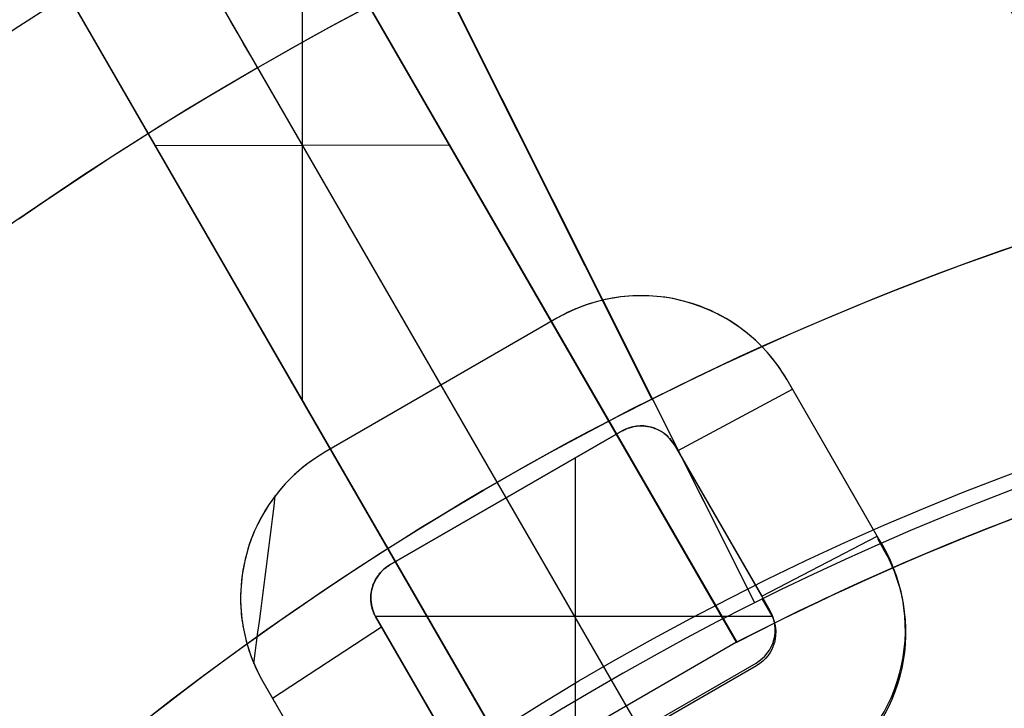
# Model space of a CAD drawing. Extents: x 12895 to 14339, y -6833 to -5581.
# Tile 27 of 79: x 13593.26 to 13604.83, y -6353.41 to -6345.32. Entities that reach past the tile are written whole.
import ezdxf

# ---------------------------------------------------------------- set-up
doc = ezdxf.new("R2010")
doc.units = 0
doc.layers.get('0').update_dxf_attribs({"linetype": 'CONTINUOUS'})
doc.layers.add('BLANCO_METALICO', color=7, linetype='CONTINUOUS')
doc.layers.add('COLOR', color=7, linetype='CONTINUOUS')

msp = doc.modelspace()

# ---------------------------------------------------------------- linework, layer by layer
for p, q in [((13594.46217172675, -6343.122292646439, 105.1250029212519), (13607.31187316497, -6365.378628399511, 105.1250029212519)), ((13596.05704736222, -6345.884698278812, 51.12500292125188), (13607.3022854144, -6365.362021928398, 51.12500292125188))]:
    msp.add_line(p, q)
at = {"extrusion": (-0.2249510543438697, 2.144614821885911e-14, 0.9743700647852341)}
msp.add_lwpolyline([(6345.598703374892, 13344.68873140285), (6345.084589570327, 13344.38114209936), (6344.572462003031, 13344.06880151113), (6344.06238205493, 13343.75172823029), (6343.554410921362, 13343.42994194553), (6343.048609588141, 13343.10346344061), (6342.545038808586, 13342.77231459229), (6342.043759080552, 13342.43651836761), (6341.54483062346, 13342.09609882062), (6341.048313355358, 13341.75108108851), (6340.55426687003, 13341.40149138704), (6340.062750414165, 13341.04735700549), (6339.573822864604, 13340.68870630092), (6339.087542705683, 13340.32556869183), (6338.603968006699, 13339.95797465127), (6338.123156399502, 13339.5859556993), (6337.645165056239, 13339.20954439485), (6337.170050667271, 13338.82877432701), (6336.697869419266, 13338.44368010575), (6336.228676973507, 13338.05429735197), (6335.762528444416, 13337.66066268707), (6335.299478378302, 13337.26281372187), (6334.839580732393, 13336.86078904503), (6334.382888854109, 13336.45462821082), (6333.92945546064, 13336.04437172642), (6333.479332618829, 13335.63006103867), (6333.032571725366, 13335.21173852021), (6332.58922348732, 13334.78944745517), (6332.149337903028, 13334.36323202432), (6331.712964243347, 13333.9331372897), (6331.280151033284, 13333.49920917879), (6330.850946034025, 13333.06149446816), (6330.425396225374, 13332.62004076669), (6330.003547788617, 13332.17489649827), (6329.585446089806, 13331.72611088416), (6329.171135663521, 13331.27373392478), (6328.760660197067, 13330.81781638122), (6328.354062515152, 13330.35840975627), (6327.951384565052, 13329.89556627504), (6327.552667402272, 13329.42933886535), (6327.157951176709, 13328.95978113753), (6326.76727511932, 13328.48694736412), (6326.380677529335, 13328.01089245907), (6325.998195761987, 13327.53167195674), (6325.619866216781, 13327.04934199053), (6325.245724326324, 13326.56395927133), (6324.875804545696, 13326.07558106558), (6324.510140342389, 13325.58426517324), (6324.148764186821, 13325.09006990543), (6323.791707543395, 13324.5930540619), (6323.439000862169, 13324.09327690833), (6323.090673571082, 13323.59079815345), (6322.746754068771, 13323.08567792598), (6322.407269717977, 13322.57797675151), (6322.072246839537, 13322.06775552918), (6321.741710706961, 13321.55507550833), (6321.415685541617, 13321.03999826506), (6321.094194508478, 13320.52258567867), (6320.777259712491, 13320.0028999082), (6320.464902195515, 13319.48100336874), (6320.157141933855, 13318.95695870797), (6319.853997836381, 13318.43082878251), (6319.55548774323, 13317.9026766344), (6319.261628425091, 13317.37256546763), (6318.972435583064, 13316.84055862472), (6318.687923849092, 13316.30671956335), (6318.408106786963, 13315.77111183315), (6318.132996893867, 13315.23379905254), (6317.862605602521, 13314.69484488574), (6317.596943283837, 13314.15431301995), (6317.336019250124, 13313.61226714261), (6317.079841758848, 13313.06877091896), (6316.828418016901, 13312.52388796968), (6316.581754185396, 13311.97768184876), (6316.339855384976, 13311.43021602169), (6316.102725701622, 13310.88155384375), (6315.870368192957, 13310.33175853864), (6315.64278489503, 13309.78089317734), (6315.419976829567, 13309.22902065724), (6315.201944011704, 13308.6762036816), (6314.988685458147, 13308.12250473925), (6314.780199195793, 13307.56798608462), (6314.576482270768, 13307.01270971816), (6314.377530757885, 13306.45673736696), (6314.18333977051, 13305.90013046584), (6313.993903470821, 13305.34295013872), (6313.809215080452, 13304.7852571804), (6313.62926689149, 13304.22711203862), (6313.454050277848, 13303.66857479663), (6313.283555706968, 13303.10970515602), (6313.117772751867, 13302.55056242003), (6312.956690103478, 13301.99120547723), (6312.800295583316, 13301.43169278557), (6312.648576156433, 13300.87208235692), (6312.501517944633, 13300.31243174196), (6312.359106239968, 13299.75279801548), (6312.221325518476, 13299.1932377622), (6312.088159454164, 13298.63380706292), (6311.959590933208, 13298.07456148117), (6311.835602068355, 13297.51555605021), (6311.716174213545, 13296.95684526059), (6311.601287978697, 13296.39848304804), (6311.49092324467, 13295.84052278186), (6311.385059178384, 13295.28301725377), (6311.283674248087, 13294.72601866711), (6311.186746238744, 13294.16957862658), (6311.094252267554, 13293.61374812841), (6311.006168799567, 13293.05857755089), (6310.922471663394, 13292.50411664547), (6310.843136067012, 13291.9504145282), (6310.768136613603, 13291.3975196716), (6310.697447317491, 13290.84547989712), (6310.631041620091, 13290.29434236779), (6310.568892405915, 13289.74415358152), (6310.510972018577, 13289.19495936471), (6310.457252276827, 13288.64680486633), (6310.407704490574, 13288.09973455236), (6310.362299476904, 13287.55379220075), (6310.321007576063, 13287.0090208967), (6310.283798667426, 13286.4654630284), (6310.250642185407, 13285.92316028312), (6310.221507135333, 13285.38215364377), (6310.196362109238, 13284.84248338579), (6310.175175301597, 13284.30418907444), (6310.157914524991, 13283.76730956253), (6310.144547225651, 13283.23188298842), (6310.135040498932, 13282.69794677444), (6310.129361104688, 13282.16553762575), (6310.1274754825, 13281.63469152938), (6310.129227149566, 13281.12304824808), (6310.134502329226, 13280.60995159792), (6310.143331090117, 13280.09543377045), (6310.155743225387, 13279.57952757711), (6310.17176824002, 13279.06226644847), (6310.191435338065, 13278.54368443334), (6310.214773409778, 13278.02381619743), (6310.241811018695, 13277.50269702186), (6310.272576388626, 13276.98036280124), (6310.307097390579, 13276.45685004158), (6310.345401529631, 13275.93219585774), (6310.387515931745, 13275.40643797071), (6310.433467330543, 13274.87961470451), (6310.483282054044, 13274.35176498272), (6310.536986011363, 13273.82292832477), (6310.59460467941, 13273.29314484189), (6310.656163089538, 13272.76245523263), (6310.721685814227, 13272.2309007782), (6310.791196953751, 13271.69852333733), (6310.86472012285, 13271.16536534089), (6310.942278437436, 13270.63146978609), (6311.023894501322, 13270.09688023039), (6311.109590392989, 13269.56164078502), (6311.199387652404, 13269.02579610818), (6311.293307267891, 13268.4893913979), (6311.391369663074, 13267.95247238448), (6311.493594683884, 13267.41508532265), (6311.600001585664, 13266.87727698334), (6311.71060902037, 13266.33909464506), (6311.825435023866, 13265.80058608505), (6311.944497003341, 13265.26179956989), (6312.067811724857, 13264.72278384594), (6312.195395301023, 13264.18358812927), (6312.327263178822, 13263.64426209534), (6312.463430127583, 13263.10485586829), (6312.603910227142, 13262.56542000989), (6312.748716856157, 13262.02600550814), (6312.897862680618, 13261.48666376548), (6313.051359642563, 13260.94744658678), (6313.209218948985, 13260.40840616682), (6313.371451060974, 13259.86959507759), (6313.538065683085, 13259.33106625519), (6313.709071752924, 13258.79287298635), (6313.884477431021, 13258.25506889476), (6314.064290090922, 13257.71770792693), (6314.248516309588, 13257.18084433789), (6314.437161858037, 13256.64453267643), (6314.630231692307, 13256.10882777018), (6314.8277299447, 13255.57378471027), (6315.029659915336, 13255.03945883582), (6315.236024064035, 13254.50590571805), (6315.446824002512, 13253.97318114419), (6315.662060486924, 13253.44134110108), (6315.881733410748, 13252.9104417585), (6316.105841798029, 13252.38053945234), (6316.334383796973, 13251.85169066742), (6316.567356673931, 13251.32395202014), (6316.804756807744, 13250.79738024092), (6317.04657968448, 13250.27203215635), (6317.292819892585, 13249.74796467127), (6317.543471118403, 13249.22523475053), (6317.798526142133, 13248.70389940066), (6318.057976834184, 13248.18401565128), (6318.321814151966, 13247.66564053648), (6318.590028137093, 13247.14883107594), (6318.86260791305, 13246.63364425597), (6319.139541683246, 13246.1201370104), (6319.420816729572, 13245.60836620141), (6319.706419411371, 13245.09838860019), (6319.996335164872, 13244.5902608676), (6320.290548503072, 13244.08403953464), (6320.589043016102, 13243.57978098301), (6320.891801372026, 13243.0775414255), (6321.198805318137, 13242.57737688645), (6321.510035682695, 13242.07934318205), (6321.825472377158, 13241.58349590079), (6322.145094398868, 13241.08989038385), (6322.468879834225, 13240.59858170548), (6322.796805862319, 13240.10962465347), (6323.128848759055, 13239.62307370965), (6323.464983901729, 13239.13898303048), (6323.805185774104, 13238.65740642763), (6324.149427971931, 13238.1783973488), (6324.497683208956, 13237.70200885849), (6324.849923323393, 13237.22829361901), (6325.206119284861, 13236.75730387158), (6325.566241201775, 13236.28909141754), (6325.930258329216, 13235.82370759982), (6326.298139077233, 13235.36120328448), (6326.669851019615, 13234.9016288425), (6327.04536090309, 13234.44503413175), (6327.424634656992, 13233.99146847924), (6327.807637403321, 13233.54098066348), (6328.194333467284, 13233.09361889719), (6328.584686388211, 13232.64943081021), (6328.978658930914, 13232.2084634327), (6329.376213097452, 13231.77076317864), (6329.777310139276, 13231.33637582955), (6330.181910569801, 13230.90534651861), (6330.589974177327, 13230.47771971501), (6331.001460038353, 13230.0535392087), (6331.416326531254, 13229.63284809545), (6331.834531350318, 13229.21568876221), (6332.256031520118, 13228.80210287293), (6332.680783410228, 13228.39213135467), (6333.108742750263, 13227.98581438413), (6333.539864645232, 13227.58319137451), (6333.974103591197, 13227.1843009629), (6334.411413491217, 13226.78918099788), (6334.851747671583, 13226.39786852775), (6335.295058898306, 13226.010399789), (6335.741299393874, 13225.62681019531), (6336.190420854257, 13225.24713432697), (6336.642374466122, 13224.87140592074), (6337.097110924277, 13224.49965786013), (6337.554580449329, 13224.13192216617), (6338.014732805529, 13223.76822998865), (6338.477517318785, 13223.40861159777), (6338.942882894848, 13223.05309637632), (6339.410778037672, 13222.70171281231), (6339.881150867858, 13222.35448849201), (6340.35394914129, 13222.01145009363), (6340.829120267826, 13221.67262338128), (6341.306611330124, 13221.3380331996), (6341.786369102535, 13221.00770346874), (6342.268340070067, 13220.6816571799), (6342.752470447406, 13220.3599163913), (6343.238706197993, 13220.0425022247)], dxfattribs=at)
msp.add_lwpolyline([(13597.21983777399, -6345.238911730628), (13596.92713691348, -6345.396733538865), (13596.63575696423, -6345.556976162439), (13596.34571981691, -6345.719633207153), (13596.05704736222, -6345.884698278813), (13595.76976058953, -6346.052163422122), (13595.48387688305, -6346.222014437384), (13595.19941272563, -6346.394235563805), (13594.91638460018, -6346.56881104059), (13594.63480898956, -6346.745725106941), (13594.35470237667, -6346.924962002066), (13594.07608124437, -6347.106505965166), (13593.79896207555, -6347.290341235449), (13593.5233613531, -6347.476452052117), (13593.24929555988, -6347.664822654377)])
for centre, radius, start, end in [((13616.37125110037, -6381.069931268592, 89.37470231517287), 73.2424557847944, 29.99999999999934, 209.9999999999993), ((13616.37125110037, -6381.069931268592, 68.68735261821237), 73.2424557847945, 91.17126672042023, 191.5820307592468), ((13616.37125110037, -6381.069931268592, 46.50000292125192), 71.74245578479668, 52.49999999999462, 187.500000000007), ((13616.37125114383, -6381.06993131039, 88.63012703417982), 71.44457953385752, 30.00000004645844, 209.9999999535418), ((13616.37125110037, -6381.069931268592, 89.05580518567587), 71.21139006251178, 30.0000000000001, 210.0000000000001), ((13616.37125110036, -6381.069931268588, 88.1250029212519), 70.93945536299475, 74.99999999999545, 165.000000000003), ((13616.37125110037, -6381.069931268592, 67.93735261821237), 70.94245578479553, 93.83645893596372, 193.7167436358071), ((13616.37125110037, -6381.069931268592, 67.12500292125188), 53.58193971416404, 29.99999999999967, 209.9999999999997), ((13616.37125110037, -6381.069931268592, 65.62055118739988), 53.58193971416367, 29.99999999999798, 209.999999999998), ((13616.37125110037, -6381.069931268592, 67.12500292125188), 52.0912327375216, 29.99999999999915, 209.9999999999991), ((13616.37125110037, -6381.069931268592, 77.62500292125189), 52.09123273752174, 29.99999999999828, 209.9999999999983), ((13616.37125110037, -6381.069931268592, 62.12500292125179), 51.59084318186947, 88.45819037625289, 151.5418096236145), ((13616.37125110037, -6381.069931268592, 105.1250029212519), 43.81815874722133, 30.00000000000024, 210.0000000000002), ((13616.37125110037, -6381.069931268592, 52.53957701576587), 42.50584972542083, 30.00000000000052, 210.0000000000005), ((13616.37125110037, -6381.069931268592, 51.125002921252), 40.62840747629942, 98.0938641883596, 141.9061358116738), ((13616.37125110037, -6381.069931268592, 89.37470231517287), 73.24245578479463, 209.9999999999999, 29.99999999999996), ((13616.3712510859, -6381.069931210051, 88.63012703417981), 71.44457953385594, 210.0000000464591, 29.99999995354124), ((13616.37125110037, -6381.069931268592, 89.05580518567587), 71.21139006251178, 210.0000000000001, 30.0000000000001)]:
    msp.add_arc(centre, radius, start, end)
at = {"extrusion": (0, 0, -1)}
for centre, radius, start, end in [((-13616.37125110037, -6381.069931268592, -89.37470231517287), 70.9424557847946, 330.0000000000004, 150.0000000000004), ((-13616.37125110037, -6381.069931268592, -46.50000292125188), 70.9424557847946, 330.0000000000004, 150.0000000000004), ((-13616.37125110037, -6381.069931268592, -88.12500292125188), 52.09123273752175, 330.0000000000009, 150.0000000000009), ((-13616.37125110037, -6381.069931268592, -62.12500292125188), 47.03455676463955, 330.0000000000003, 150.0000000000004), ((-13616.37125110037, -6381.069931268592, -89.37470231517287), 70.94245578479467, 150.0000000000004, 330.0000000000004), ((-13616.37125110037, -6381.069931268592, -46.50000292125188), 70.94245578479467, 150.0000000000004, 330.0000000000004)]:
    msp.add_arc(centre, radius, start, end, dxfattribs=at)
at = {"extrusion": (0.8660254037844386, 0.5000000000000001, 0)}
msp.add_arc((-12293.72588187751, 53.07817359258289, 8601.58844517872), 1.95317067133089, 270, 343.9929877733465, dxfattribs=at)
at = {"layer": 'BLANCO_METALICO'}
for p, q in [((13601.68614956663, -6352.638335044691, 190.6470783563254), (13594.07989854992, -6339.462758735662, 189.5864541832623)), ((13594.08060471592, -6339.461855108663, 187.6470783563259), (13601.6876126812, -6352.637579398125, 187.6470783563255)), ((13601.68759339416, -6352.637545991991, 189.1470783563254), (13594.0807708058, -6339.46214278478, 189.1470783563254)), ((13599.08953627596, -6354.137579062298, 187.6470783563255), (13591.48192639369, -6340.96081222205, 187.6470783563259)), ((13591.48209286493, -6340.961100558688, 189.1470783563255), (13599.08951698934, -6354.1375456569, 189.1470783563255)), ((13591.48306246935, -6340.96065334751, 189.5863703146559), (13599.0909222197, -6354.136689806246, 190.6470783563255)), ((13596.5845355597, -6349.795883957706, 190.2997944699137), (13596.5845355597, -6343.80130029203, 189.9375714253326)), ((13597.88418403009, -6346.049847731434, 187.6470783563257), (13597.88418403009, -6346.049847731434, 190.1167644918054)), ((13598.31335693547, -6346.795971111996, 190.1788369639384), (13594.85657435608, -6346.803231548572, 190.0586809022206)), ((13595.28587018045, -6347.549436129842, 187.6470783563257), (13595.28587018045, -6347.549436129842, 190.1167313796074)), ((13600.2815043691, -6348.584270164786, 184.6604940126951), (13600.2815043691, -6348.584270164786, 185.788779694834)), ((13600.65577001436, -6348.565853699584, 184.6596556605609), (13600.65577001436, -6348.565853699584, 185.7879292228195)), ((13601.02857759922, -6348.618705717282, 184.6583512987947), (13601.02857759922, -6348.618705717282, 185.786612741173)), ((13599.91792760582, -6348.672690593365, 184.6608022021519), (13599.91792760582, -6348.672690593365, 185.789100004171)), ((13601.39052299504, -6348.743862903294, 184.6566765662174), (13601.39052299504, -6348.743862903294, 185.7849258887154)), ((13599.57551328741, -6348.8290650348, 184.6605649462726), (13599.57551328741, -6348.8290650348, 185.788874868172)), ((13601.7287488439, -6348.941521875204, 184.6547721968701), (13601.7287488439, -6348.941521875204, 185.7830093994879)), ((13602.03064981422, -6349.211964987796, 184.6527977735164), (13602.03064981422, -6349.211964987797, 185.781022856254)), ((13598.66670169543, -6349.353767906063, 184.6592538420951), (13598.66670169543, -6349.353767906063, 185.787596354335)), ((13602.28024388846, -6349.553797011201, 184.6509320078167), (13602.28024388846, -6349.553797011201, 185.779144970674)), ((13600.99387321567, -6350.385737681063, 185.778230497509), (13602.34232272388, -6349.661320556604, 185.7786583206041)), ((13597.75780301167, -6349.878521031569, 184.6580917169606), (13597.75780301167, -6349.878521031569, 185.786466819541)), ((13600.34051356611, -6350.154085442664, 184.6517138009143), (13600.34051356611, -6350.154085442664, 185.780018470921)), ((13600.55172056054, -6350.094008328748, 184.6516017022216), (13600.55172056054, -6350.094008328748, 185.7798996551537)), ((13600.78284019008, -6350.149754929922, 184.6510284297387), (13600.78284019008, -6350.149754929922, 185.7793196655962)), ((13602.63703245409, -6350.171773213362, 184.6486174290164), (13602.63703245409, -6350.171773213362, 185.7768084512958)), ((13596.84753337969, -6350.404065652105, 184.6570474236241), (13596.84753337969, -6350.404065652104, 185.785455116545)), ((13600.95522504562, -6350.318797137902, 184.6502066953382), (13600.95522504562, -6350.318797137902, 185.778491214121)), ((13599.79409849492, -6354.106865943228, 184.6470783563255), (13599.79409849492, -6350.469558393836, 184.6470783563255)), ((13596.44800626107, -6350.708259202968, 184.6562470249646), (13596.44800626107, -6350.708259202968, 185.7846709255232)), ((13599.43039897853, -6350.679540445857, 184.6512137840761), (13599.43039897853, -6350.679540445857, 185.7795475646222)), ((13602.99047247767, -6350.783949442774, 184.6473734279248), (13602.99047247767, -6350.783949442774, 185.7755425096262)), ((13601.30078830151, -6350.917330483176, 184.64830892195), (13601.30078830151, -6350.917330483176, 185.7765744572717)), ((13596.15593138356, -6351.073514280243, 184.6550327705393), (13596.15593138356, -6351.073514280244, 185.7834728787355)), ((13598.52148771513, -6351.204300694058, 184.6507953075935), (13598.52148771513, -6351.204300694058, 185.779158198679)), ((13601.9823064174, -6352.097754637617, 185.775305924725), (13603.34056834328, -6351.39033330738, 185.7752254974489)), ((13603.34056834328, -6351.39033330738, 185.7752254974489), (13603.34056834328, -6351.39033330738, 184.6470783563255)), ((13595.95985409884, -6351.490529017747, 184.6535834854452), (13595.95985409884, -6351.490529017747, 185.782039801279)), ((13601.64314628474, -6351.510312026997, 184.6473020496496), (13601.64314628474, -6351.510312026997, 185.7755486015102)), ((13603.40524402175, -6351.502354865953, 184.6470938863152), (13603.40524402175, -6351.502354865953, 185.7752467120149)), ((13597.61253359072, -6351.729085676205, 184.6504394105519), (13597.61253359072, -6351.729085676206, 185.7788314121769)), ((13597.48092488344, -6351.844333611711, 184.6502838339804), (13597.48092488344, -6351.844333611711, 185.7786808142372)), ((13595.86312639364, -6351.970080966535, 184.6519795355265), (13595.86312639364, -6351.970080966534, 185.780452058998)), ((13597.40318555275, -6352.001146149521, 184.6499630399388), (13597.40318555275, -6352.001146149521, 185.7783649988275)), ((13601.9823064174, -6352.097754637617, 184.6470783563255), (13601.9823064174, -6352.097754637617, 185.775305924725)), ((13597.39130229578, -6352.176914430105, 184.6495476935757), (13597.39130229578, -6352.176914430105, 185.7779546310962)), ((13602.11280109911, -6352.336666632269, 184.6470783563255), (13597.44379209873, -6352.336666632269, 184.6470783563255)), ((13597.44782220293, -6352.343797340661, 184.6491203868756), (13597.44782220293, -6352.343797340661, 185.777532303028)), ((13602.08022515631, -6352.267354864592, 184.6471009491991), (13602.08022515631, -6352.267354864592, 185.775338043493)), ((13596.23051816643, -6353.295364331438, 185.7769374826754), (13597.51230920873, -6352.45549191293, 185.7772499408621)), ((13595.89750263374, -6352.5146252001, 184.6503348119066), (13595.89750263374, -6352.5146252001, 185.7788235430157)), ((13601.68614956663, -6352.638335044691, 190.6470783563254), (13599.0909222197, -6354.136689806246, 190.6470783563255)), ((13601.68614956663, -6352.638335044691, 190.6470783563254), (13601.6876126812, -6352.637579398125, 187.6470783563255)), ((13597.79298315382, -6352.941633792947, 184.6478570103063), (13597.79298315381, -6352.941633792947, 185.7762878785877)), ((13601.91551372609, -6352.882066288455, 184.6471672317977), (13601.91551372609, -6352.882066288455, 185.775438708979)), ((13596.12280334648, -6353.108797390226, 184.6488223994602), (13596.12280334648, -6353.108797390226, 185.7773273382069))]:
    msp.add_line(p, q, dxfattribs=at)
for points in [[(13603.34056834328, -6351.39033330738), (13602.99047247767, -6350.783949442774), (13602.28024388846, -6349.553797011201, 0.4142046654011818), (13599.57551328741, -6348.829065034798), (13596.84753337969, -6350.404065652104, 0.414170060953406), (13596.12280334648, -6353.108797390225), (13597.18010619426, -6354.94009984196)], [(13601.9823064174, -6352.097754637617), (13600.95522504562, -6350.318797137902, 0.4125475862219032), (13600.34051356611, -6350.154085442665), (13597.61253359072, -6351.729085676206, 0.4142106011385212), (13597.44782220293, -6352.34379734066), (13598.47320957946, -6354.119820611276)], [(13597.18010619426, -6354.94009984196), (13597.2478034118, -6355.057354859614, 0.4142135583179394), (13599.95253371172, -6355.782085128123), (13602.68051372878, -6354.20708513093, 0.4142135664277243), (13603.40524402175, -6351.502354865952), (13603.34056834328, -6351.39033330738)], [(13598.47320957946, -6354.119820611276), (13598.57282227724, -6354.292354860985, 0.4142135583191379), (13599.18753370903, -6354.457066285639), (13601.91551372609, -6352.882066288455, 0.4142135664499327), (13602.08022515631, -6352.267354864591), (13601.9823064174, -6352.097754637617)]]:
    msp.add_lwpolyline(points, format="xyb", dxfattribs=at)
at = {"layer": 'BLANCO_METALICO', "extrusion": (-3.030732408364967e-05, 0.0001718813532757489, 0.9999999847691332)}
msp.add_lwpolyline([(13597.18573031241, -6354.971866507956), (13597.25342753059, -6355.089121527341, 0.4142135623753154), (13599.95815783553, -6355.813851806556), (13602.68613784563, -6354.238851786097, 0.4142135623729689), (13603.41086812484, -6351.534121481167), (13603.34619244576, -6351.42209992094)], format="xyb", dxfattribs=at)
at = {"layer": 'BLANCO_METALICO', "extrusion": (-3.030729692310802e-05, 0.0001718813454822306, 0.9999999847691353)}
msp.add_lwpolyline([(13601.98793051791, -6352.129521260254), (13602.08584925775, -6352.299121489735, -0.4142135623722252), (13601.92113783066, -6352.913832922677), (13599.19315782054, -6354.488832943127, -0.4142135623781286), (13598.57844638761, -6354.324121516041), (13598.4788336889, -6354.151587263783)], format="xyb", dxfattribs=at)
at = {"layer": 'BLANCO_METALICO'}
for points in [[(13603.34056834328, -6351.39033330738, 185.7752254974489), (13602.63703245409, -6350.171773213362, 185.7768084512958), (13602.25260855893, -6349.507410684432, 185.7793670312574), (13602.22386741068, -6349.462030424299, 185.7795935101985), (13602.19406422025, -6349.417675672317, 185.779824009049), (13602.16324276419, -6349.374365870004, 185.7800581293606), (13602.13144681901, -6349.332120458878, 185.7802954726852), (13602.09872016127, -6349.290958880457, 185.7805356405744), (13602.06510656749, -6349.250900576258, 185.7807782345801), (13602.03064981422, -6349.211964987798, 185.781022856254), (13601.99539143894, -6349.174168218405, 185.7812691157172), (13601.95936402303, -6349.137513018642, 185.7815166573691), (13601.92259790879, -6349.101998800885, 185.7817651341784), (13601.88512343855, -6349.067624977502, 185.7820141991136), (13601.84697095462, -6349.034390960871, 185.7822635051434), (13601.80817079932, -6349.002296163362, 185.7825127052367), (13601.76875331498, -6348.971339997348, 185.782761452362), (13601.7287488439, -6348.941521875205, 185.783009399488), (13601.68818636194, -6348.912841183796, 185.783256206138), (13601.64708937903, -6348.885297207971, 185.7835015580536), (13601.60548003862, -6348.858889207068, 185.7837451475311), (13601.56338048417, -6348.833616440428, 185.7839866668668), (13601.52081285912, -6348.80947816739, 185.7842258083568), (13601.47779930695, -6348.786473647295, 185.7844622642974), (13601.43436197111, -6348.764602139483, 185.7846957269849), (13601.39052299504, -6348.743862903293, 185.7849258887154), (13601.34630563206, -6348.724255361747, 185.7851524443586), (13601.30173757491, -6348.705779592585, 185.7853750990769), (13601.25684762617, -6348.688435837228, 185.7855935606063), (13601.21166458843, -6348.6722243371, 185.7858075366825), (13601.16621726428, -6348.657145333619, 185.7860167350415), (13601.1205344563, -6348.643199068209, 185.7862208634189), (13601.07464496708, -6348.630385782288, 185.7864196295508), (13601.02857759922, -6348.618705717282, 185.786612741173), (13600.98235857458, -6348.60815865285, 185.7867999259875), (13600.93600379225, -6348.598742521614, 185.7869809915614), (13600.88952657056, -6348.590454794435, 185.7871557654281), (13600.84294022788, -6348.583292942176, 185.7873240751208), (13600.79625808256, -6348.5772544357, 185.787485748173), (13600.74949345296, -6348.572336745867, 185.7876406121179), (13600.70265965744, -6348.568537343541, 185.787788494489), (13600.65577001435, -6348.565853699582, 185.7879292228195), (13600.60884031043, -6348.564283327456, 185.7880626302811), (13600.56189620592, -6348.563823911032, 185.7881885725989), (13600.51496582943, -6348.564473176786, 185.7883069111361), (13600.46807730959, -6348.566228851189, 185.7884175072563), (13600.42125877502, -6348.569088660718, 185.7885202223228), (13600.37453835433, -6348.573050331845, 185.788614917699), (13600.32794417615, -6348.578111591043, 185.7887014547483), (13600.2815043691, -6348.584270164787, 185.788779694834), (13600.23524512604, -6348.591523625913, 185.7888495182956), (13600.18918489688, -6348.599868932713, 185.7889108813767), (13600.14334019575, -6348.609302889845, 185.7889637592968), (13600.09772753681, -6348.619822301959, 185.7890081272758), (13600.0523634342, -6348.631423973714, 185.789043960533), (13600.00726440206, -6348.644104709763, 185.7890712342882), (13599.96244695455, -6348.657861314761, 185.789089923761), (13599.91792760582, -6348.672690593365, 185.789100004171), (13599.87372487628, -6348.688588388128, 185.7891014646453), (13599.82986531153, -6348.705546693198, 185.7890943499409), (13599.7863774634, -6348.723556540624, 185.7890787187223), (13599.74328988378, -6348.742608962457, 185.7890546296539), (13599.70063112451, -6348.762694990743, 185.7890221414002), (13599.65842973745, -6348.783805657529, 185.7889813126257), (13599.61671427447, -6348.805931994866, 185.7889322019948), (13599.57551328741, -6348.8290650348, 185.788874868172), (13596.84753337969, -6350.404065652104, 185.785455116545), (13596.79191626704, -6350.437420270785, 185.7853899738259), (13596.7378586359, -6350.472308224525, 185.7853140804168), (13596.68539163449, -6350.508629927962, 185.7852281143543), (13596.63454641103, -6350.546285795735, 185.785132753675), (13596.58535411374, -6350.585176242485, 185.7850286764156), (13596.53784589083, -6350.625201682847, 185.7849165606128), (13596.49205289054, -6350.666262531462, 185.7847970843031), (13596.44800626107, -6350.708259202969, 185.7846709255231), (13596.40572482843, -6350.751106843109, 185.7845387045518), (13596.36517812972, -6350.794779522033, 185.7844008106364), (13596.32632337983, -6350.839266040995, 185.7842575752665), (13596.28911779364, -6350.884555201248, 185.7841093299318), (13596.25351858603, -6350.930635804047, 185.7839564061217), (13596.21948297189, -6350.977496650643, 185.783799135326), (13596.1869681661, -6351.025126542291, 185.783637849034), (13596.15593138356, -6351.073514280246, 185.7834728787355), (13596.12633792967, -6351.122656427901, 185.7833045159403), (13596.09818547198, -6351.172580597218, 185.7831328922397), (13596.07147976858, -6351.223322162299, 185.7829580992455), (13596.04622657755, -6351.274916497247, 185.7827802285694), (13596.02243165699, -6351.327398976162, 185.782599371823), (13596.00010076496, -6351.380804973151, 185.782415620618), (13595.97923965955, -6351.435169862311, 185.7822290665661), (13595.95985409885, -6351.490529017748, 185.782039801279), (13595.94195872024, -6351.546911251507, 185.7818479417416), (13595.92560367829, -6351.604319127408, 185.7816537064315), (13595.91084800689, -6351.662748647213, 185.7814573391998), (13595.89775073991, -6351.722195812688, 185.7812590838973), (13595.88637091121, -6351.782656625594, 185.7810591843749), (13595.87676755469, -6351.844127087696, 185.7808578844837), (13595.86899970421, -6351.906603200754, 185.7806554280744), (13595.86312639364, -6351.970080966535, 185.780452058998), (13595.85921852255, -6352.034558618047, 185.7802480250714), (13595.85739445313, -6352.100043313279, 185.7800435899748), (13595.85778441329, -6352.166544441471, 185.7798390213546), (13595.85885035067, -6352.200179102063, 185.7797367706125), (13595.8605186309, -6352.234071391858, 185.7796345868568), (13595.86280553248, -6352.268222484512, 185.7795325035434), (13595.86572733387, -6352.302633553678, 185.7794305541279), (13595.86930031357, -6352.33730577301, 185.7793287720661), (13595.87354075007, -6352.372240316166, 185.7792271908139), (13595.87846492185, -6352.407438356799, 185.7791258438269), (13595.88408910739, -6352.442901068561, 185.7790247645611), (13595.8904295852, -6352.47862962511, 185.7789239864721), (13595.89750263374, -6352.5146252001, 185.7788235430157), (13595.90532434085, -6352.550884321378, 185.7787234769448), (13595.91391003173, -6352.587384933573, 185.7786238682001), (13595.92327484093, -6352.624100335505, 185.7785248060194), (13595.933433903, -6352.661003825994, 185.7784263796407), (13595.94440235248, -6352.698068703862, 185.7783286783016), (13595.95619532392, -6352.73526826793, 185.77823179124), (13595.96882795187, -6352.77257581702, 185.7781358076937), (13595.98231537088, -6352.80996464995, 185.7780408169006), (13595.99667271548, -6352.847408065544, 185.7779469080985), (13596.01191512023, -6352.884879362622, 185.7778541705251), (13596.02805771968, -6352.922351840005, 185.7777626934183), (13596.04511564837, -6352.959798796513, 185.7776725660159), (13596.06310404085, -6352.997193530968, 185.7775838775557), (13596.08203803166, -6353.034509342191, 185.7774967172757), (13596.10193275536, -6353.071719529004, 185.7774111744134), (13597.18010619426, -6354.94009984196, 185.775648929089)], [(13598.47320957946, -6354.119820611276, 185.775547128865), (13597.44239993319, -6352.334130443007, 185.7775576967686), (13597.43721913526, -6352.324332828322, 185.7775832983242), (13597.43228205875, -6352.314410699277, 185.7776090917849), (13597.4275909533, -6352.304370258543, 185.7776350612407), (13597.42314806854, -6352.29421770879, 185.7776611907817), (13597.41895565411, -6352.28395925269, 185.7776874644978), (13597.41501595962, -6352.273601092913, 185.7777138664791), (13597.4113312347, -6352.263149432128, 185.7777403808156), (13597.407903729, -6352.252610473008, 185.7777669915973), (13597.40473569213, -6352.241990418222, 185.7777936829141), (13597.40182937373, -6352.231295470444, 185.7778204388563), (13597.39918702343, -6352.220531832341, 185.7778472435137), (13597.39681089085, -6352.209705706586, 185.7778740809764), (13597.39470322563, -6352.198823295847, 185.7779009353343), (13597.3928662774, -6352.187890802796, 185.7779277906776), (13597.39130229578, -6352.176914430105, 185.7779546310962), (13597.39001302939, -6352.165900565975, 185.7779814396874), (13597.38899822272, -6352.15485634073, 185.7780081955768), (13597.38825711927, -6352.143789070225, 185.7780348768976), (13597.38778896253, -6352.13270607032, 185.7780614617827), (13597.38759299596, -6352.121614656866, 185.7780879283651), (13597.38766846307, -6352.110522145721, 185.7781142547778), (13597.38801460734, -6352.09943585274, 185.7781404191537), (13597.38863067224, -6352.088363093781, 185.7781663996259), (13597.38951590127, -6352.077311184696, 185.7781921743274), (13597.39066953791, -6352.066287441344, 185.7782177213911), (13597.39209082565, -6352.055299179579, 185.77824301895), (13597.39377900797, -6352.044353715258, 185.7782680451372), (13597.39573332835, -6352.033458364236, 185.7782927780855), (13597.39795303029, -6352.022620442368, 185.778317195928), (13597.40043735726, -6352.01184726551, 185.7783412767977), (13597.40318555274, -6352.001146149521, 185.7783649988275), (13597.40619649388, -6351.990524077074, 185.7783883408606), (13597.40946759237, -6351.979986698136, 185.7784112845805), (13597.41299589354, -6351.969539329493, 185.7784338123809), (13597.41677844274, -6351.959187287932, 185.7784559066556), (13597.42081228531, -6351.948935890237, 185.778477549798), (13597.42509446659, -6351.938790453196, 185.7784987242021), (13597.42962203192, -6351.928756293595, 185.7785194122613), (13597.43439202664, -6351.91883872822, 185.7785395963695), (13597.43940149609, -6351.909043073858, 185.7785592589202), (13597.44464748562, -6351.899374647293, 185.7785783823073), (13597.45012704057, -6351.889838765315, 185.7785969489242), (13597.45583720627, -6351.880440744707, 185.7786149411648), (13597.46177502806, -6351.871185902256, 185.7786323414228), (13597.46793755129, -6351.862079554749, 185.7786491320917), (13597.4743218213, -6351.853127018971, 185.7786652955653), (13597.48092488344, -6351.844333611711, 185.7786808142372), (13597.48774344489, -6351.835704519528, 185.7786956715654), (13597.49477286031, -6351.827244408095, 185.7787098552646), (13597.50200814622, -6351.818957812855, 185.7787233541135), (13597.50944431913, -6351.810849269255, 185.7787361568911), (13597.51707639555, -6351.80292331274, 185.7787482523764), (13597.524899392, -6351.795184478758, 185.7787596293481), (13597.53290832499, -6351.787637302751, 185.7787702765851), (13597.54109821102, -6351.780286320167, 185.7787801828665), (13597.54946406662, -6351.773136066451, 185.7787893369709), (13597.5580009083, -6351.766191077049, 185.7787977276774), (13597.56670375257, -6351.759455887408, 185.7788053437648), (13597.57556761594, -6351.752935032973, 185.7788121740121), (13597.58458751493, -6351.74663304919, 185.778818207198), (13597.59375846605, -6351.740554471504, 185.7788234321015), (13597.60307548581, -6351.73470383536, 185.7788278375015), (13597.61253359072, -6351.729085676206, 185.7788314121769), (13600.34051356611, -6350.154085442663, 185.780018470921), (13600.35214075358, -6350.147597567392, 185.7800242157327), (13600.36401959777, -6350.141418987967, 185.7800283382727), (13600.37614112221, -6350.135561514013, 185.7800308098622), (13600.38849635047, -6350.130036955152, 185.7800316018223), (13600.4010763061, -6350.124857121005, 185.7800306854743), (13600.41387201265, -6350.120033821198, 185.7800280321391), (13600.42687449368, -6350.115578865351, 185.7800236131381), (13600.44007477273, -6350.111504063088, 185.7800173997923), (13600.45346387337, -6350.107821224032, 185.7800093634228), (13600.46703281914, -6350.104542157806, 185.779999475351), (13600.48077263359, -6350.101678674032, 185.7799877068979), (13600.49467434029, -6350.099242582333, 185.7799740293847), (13600.50872896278, -6350.097245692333, 185.7799584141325), (13600.52292752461, -6350.095699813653, 185.7799408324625), (13600.53726104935, -6350.094616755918, 185.7799212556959), (13600.55172056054, -6350.094008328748, 185.7798996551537), (13600.56629463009, -6350.093884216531, 185.7798760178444), (13600.58096202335, -6350.094245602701, 185.7798503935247), (13600.59569905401, -6350.095091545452, 185.7798228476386), (13600.61048203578, -6350.096421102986, 185.7797934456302), (13600.62528728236, -6350.098233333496, 185.7797622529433), (13600.64009110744, -6350.10052729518, 185.7797293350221), (13600.65486982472, -6350.103302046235, 185.7796947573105), (13600.66959974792, -6350.106556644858, 185.7796585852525), (13600.68425719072, -6350.110290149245, 185.7796208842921), (13600.69881846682, -6350.114501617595, 185.7795817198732), (13600.71325988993, -6350.119190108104, 185.7795411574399), (13600.72755777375, -6350.124354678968, 185.7794992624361), (13600.74168843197, -6350.129994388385, 185.7794561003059), (13600.7556281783, -6350.136108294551, 185.7794117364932), (13600.76935332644, -6350.142695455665, 185.7793662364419), (13600.77612802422, -6350.146166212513, 185.7793430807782), (13600.78284019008, -6350.149754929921, 185.7793196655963), (13600.78948711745, -6350.153461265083, 185.7792959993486), (13600.79606711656, -6350.15728397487, 185.7792720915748), (13600.80257875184, -6350.161221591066, 185.7792479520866), (13600.80902058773, -6350.165272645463, 185.7792235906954), (13600.82168911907, -6350.173709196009, 185.7791742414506), (13600.83406122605, -6350.182581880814, 185.7791241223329), (13600.84612542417, -6350.191878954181, 185.7790733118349), (13600.85787022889, -6350.201588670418, 185.7790218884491), (13600.86928415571, -6350.211699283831, 185.778969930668), (13600.88035572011, -6350.222199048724, 185.7789175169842), (13600.89107343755, -6350.233076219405, 185.7788647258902), (13600.90142582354, -6350.24431905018, 185.7788116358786), (13600.91140139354, -6350.255915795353, 185.7787583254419), (13600.92098866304, -6350.267854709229, 185.7787048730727), (13600.93017614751, -6350.280124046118, 185.7786513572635), (13600.93895236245, -6350.292712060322, 185.7785978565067), (13600.94730582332, -6350.305607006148, 185.7785444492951), (13601.9823064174, -6352.097754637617, 185.775305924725)]]:
    msp.add_polyline3d(points, dxfattribs=at)
at = {"layer": 'BLANCO_METALICO', "extrusion": (0, 0, -1)}
for centre, radius, start, end in [((-13616.37098787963, -6381.069931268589, -171.6470783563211), 99.09999999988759, 359.9999999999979, 180.0000000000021), ((-13616.37098787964, -6381.069931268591, -170.0309014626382), 98.69999999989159, 359.9999999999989, 180.0000000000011), ((-13616.37098787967, -6381.069931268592, -167.2309014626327), 98.19999999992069, 359.9999999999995, 180.0000000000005), ((-13616.37098787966, -6381.069931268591, -168.0309014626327), 98.1999999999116, 359.9999999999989, 180.0000000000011), ((-13616.37098787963, -6381.069931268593, -171.6470783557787), 99.49999999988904, 0, 180), ((-13616.37098787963, -6381.069931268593, -170.8389899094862), 99.49999999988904, 0, 180), ((-13616.37098787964, -6381.069931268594, -169.280901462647), 99.49999999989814, 5.237206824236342e-13, 179.9999999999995), ((-13616.37098787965, -6381.069931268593, -168.5309014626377), 98.69999999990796, 0, 180), ((-13616.37098310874, -6381.069931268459, -187.6470783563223), 31.99999999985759, 62.68673159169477, 78.05586315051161), ((-13616.37098310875, -6381.069931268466, -187.6470783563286), 31.99999999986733, 62.85741442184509, 78.05586315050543)]:
    msp.add_arc(centre, radius, start, end, dxfattribs=at)
at = {"layer": 'BLANCO_METALICO'}
for centre, radius, start, end in [((13616.37098787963, -6381.069931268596, 170.030901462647), 99.49999999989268, 1.571162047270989e-12, 179.9999999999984), ((13616.37098787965, -6381.069931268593, 168.5309014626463), 99.49999999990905, 0, 180), ((13616.37098787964, -6381.069931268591, 171.64707835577), 98.69999999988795, 359.9999999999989, 180.0000000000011), ((13616.37098787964, -6381.069931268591, 170.8389899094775), 98.69999999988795, 359.9999999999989, 180.0000000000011), ((13615.22474300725, -6339.085966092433, 188.8970783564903), 11.99935476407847, 210.0002618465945, 242.8454487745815), ((13616.37012882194, -6381.071893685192, 190.6470783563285), 32.00135159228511, 101.7880592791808, 117.3132455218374)]:
    msp.add_arc(centre, radius, start, end, dxfattribs=at)
at = {"layer": 'BLANCO_METALICO', "extrusion": (0.1249598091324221, -0.0191803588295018, 0.991976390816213)}
msp.add_arc((-4218.015417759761, -14166.02465994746, 2005.092861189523), 97.39667186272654, 270.818129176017, 271.9897157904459, dxfattribs=at)
at = {"layer": 'COLOR'}
for p, q in [((13583.66385971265, -6315.807201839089, 30.30000054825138), (13600.6896366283, -6349.7796060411, 30.300000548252)), ((13601.89918263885, -6352.172865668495, 28.2000005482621), (13589.7205905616, -6327.872297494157, 28.2000005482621)), ((13600.69773116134, -6349.775548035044, 30.300000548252), (13600.69773116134, -6349.775548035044, 38.60000054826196)), ((13601.81784754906, -6352.010573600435, 38.60000054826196), (13600.69773116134, -6349.775548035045, 38.60000054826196)), ((13601.89918263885, -6352.172865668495, 28.20000054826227), (13601.81784754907, -6352.010573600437, 38.6000005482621))]:
    msp.add_line(p, q, dxfattribs=at)
at = {"layer": 'COLOR', "extrusion": (0, 0, -1)}
for centre, radius, start, end in [((-13616.37125823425, -6381.069948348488, 10.54089386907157), 152.392098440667, 333.381578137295, 153.381578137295), ((-13616.37125823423, -6381.069948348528, -22.44590218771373), 75.00000000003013, 63.38157813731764, 153.3815781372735), ((-13616.37125823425, -6381.06994834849, -32.97295255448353), 75.00000000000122, 63.38157813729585, 243.3815781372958), ((-13616.37125823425, -6381.069948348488, -18.68835025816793), 83.81579491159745, 333.3815781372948, 153.3815781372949), ((-13616.37125823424, -6381.069948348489, -43.50000292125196), 72.9999999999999, 63.38157813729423, 243.3815781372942), ((-13616.37125823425, -6381.06994834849, -33.3991820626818), 73.00000000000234, 63.3815781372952, 243.3815781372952), ((-13616.37125823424, -6381.069948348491, -43.50000292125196), 73.00000000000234, 63.3815781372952, 243.3815781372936), ((-13616.37125823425, -6381.06994834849, -43.50000292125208), 75.00000000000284, 63.38157813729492, 243.3815781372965), ((-13616.37125823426, -6381.06994834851, -26.2000005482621), 61.09154780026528, 333.3815781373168, 153.3815781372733), ((-13616.37125823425, -6381.069948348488, 10.54089386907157), 152.3920984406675, 153.3815781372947, 333.3815781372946), ((-13616.37936058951, -6381.065905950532, -28.2000005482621), 59.50000000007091, 333.381578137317, 153.3815781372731), ((-13616.37936058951, -6381.065905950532, -26.2000005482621), 59.50000000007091, 333.381578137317, 153.3815781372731), ((-13616.37125823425, -6381.06994834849, -32.97295255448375), 74.9999999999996, 243.3815781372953, 63.38157813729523), ((-13616.37125823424, -6381.069948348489, -43.50000292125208), 75.00000000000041, 243.3815781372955, 63.38157813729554), ((-13616.37125823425, -6381.06994834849, -33.39918206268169), 72.99999999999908, 243.3815781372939, 63.38157813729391), ((-13616.37125823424, -6381.06994834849, -43.50000292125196), 73.00000000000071, 243.3815781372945, 63.38157813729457), ((-13616.37125823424, -6381.06994834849, -43.50000292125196), 73.00000000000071, 243.3815781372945, 63.38157813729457), ((-13616.3793605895, -6381.065905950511, -27.2000005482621), 59.5000000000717, 333.381578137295, 153.381578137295), ((-13616.3793605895, -6381.065905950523, -38.60000054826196), 35.0000000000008, 333.3815781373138, 153.3815781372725), ((-13616.37125823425, -6381.069948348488, -18.68835025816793), 83.81579491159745, 153.3815781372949, 333.3815781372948), ((-13616.3793605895, -6381.065905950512, -38.60000054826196), 32.50000000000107, 336.0269384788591, 90.73621779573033)]:
    msp.add_arc(centre, radius, start, end, dxfattribs=at)
at = {"layer": 'COLOR'}
for centre, radius, start, end in [((13616.37125823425, -6381.06994834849, -35.79999945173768), 153, 26.61842186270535, 206.618421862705), ((13616.37125823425, -6381.069948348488, -11.46081713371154), 152.9999999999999, 26.61842186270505, 206.6184218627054), ((13616.37125823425, -6381.069948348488, -23.63040829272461), 153.0000000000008, 26.61842186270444, 206.6184218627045), ((13616.37125823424, -6381.069948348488, -10.90949982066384), 152.8342956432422, 26.6184218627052, 206.6184218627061), ((13616.37125823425, -6381.06994834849, -35.79999945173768), 150, 26.61842186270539, 206.618421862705), ((13616.37125823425, -6381.069948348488, -11.46081713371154), 153, 206.6184218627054, 26.61842186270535), ((13616.37125823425, -6381.069948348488, -35.79999945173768), 153, 206.6184218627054, 26.61842186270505), ((13616.37125823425, -6381.069948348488, -23.63040829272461), 153.0000000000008, 206.618421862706, 26.61842186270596), ((13616.37125823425, -6381.069948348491, -10.90949982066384), 152.834295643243, 206.6184218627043, 26.61842186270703), ((13616.37125823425, -6381.069948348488, -35.79999945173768), 150, 206.6184218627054, 26.61842186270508), ((13616.37936058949, -6381.0659059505, 30.300000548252), 34.99999999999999, 26.61842186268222, 206.6184218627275), ((13616.3793605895, -6381.065905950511, 34.45000054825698), 35.0000000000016, 26.61842186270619, 206.6184218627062), ((13616.37936058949, -6381.065905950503, 28.20000054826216), 32.31846732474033, 98.78020844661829, 194.4566352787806)]:
    msp.add_arc(centre, radius, start, end, dxfattribs=at)

doc.saveas('drawing.dxf')
